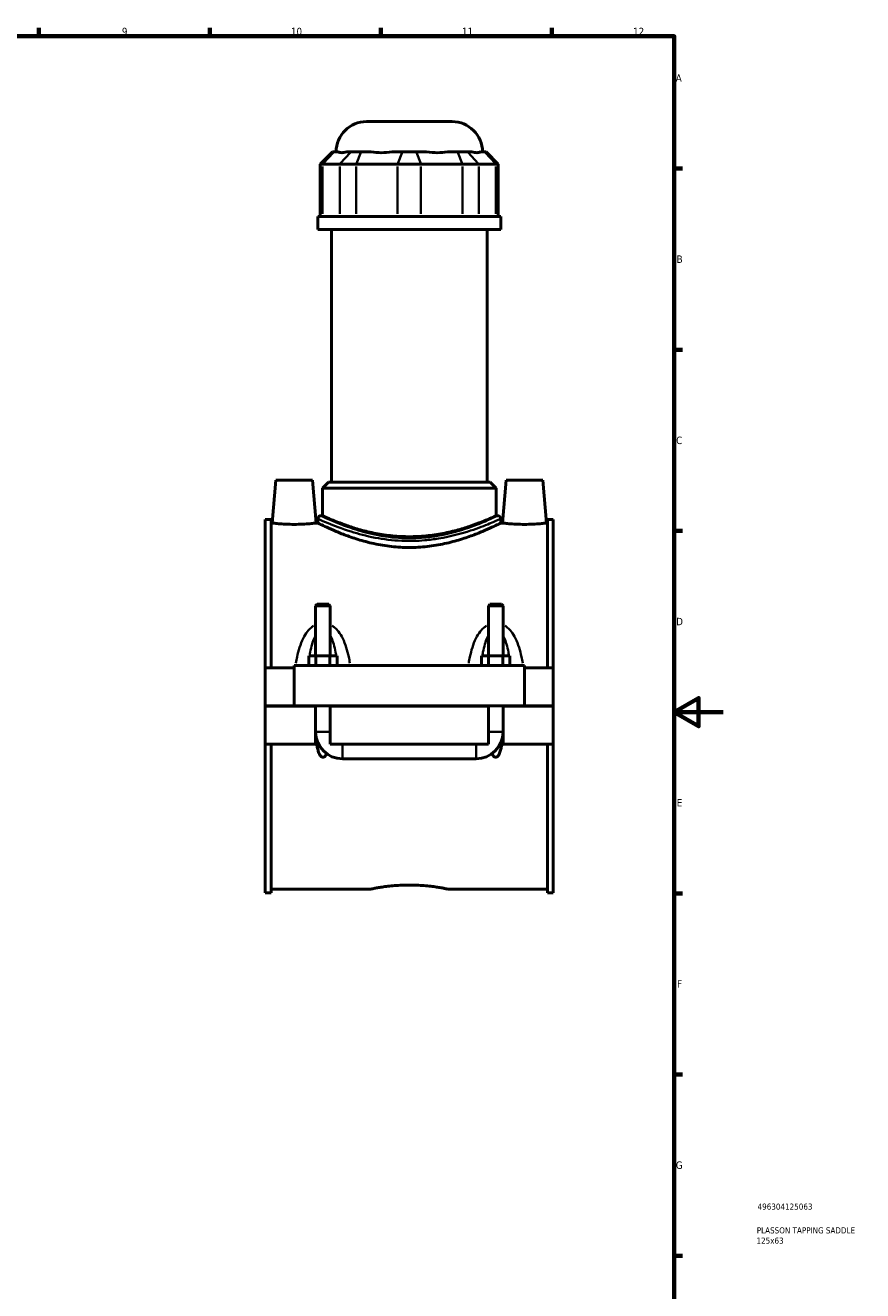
# Model space of a CAD drawing. Header units: millimetres. Extents: x 0 to 898, y -421 to 1004.
# Tile 6 of 7: x 555 to 898, y 60 to 578. Entities that reach past the tile are written whole.
import ezdxf

# ---------------------------------------------------------------- set-up
doc = ezdxf.new("R2010")
doc.units = ezdxf.units.MM
for name, color, linetype, lineweight in [('Border (ANSI)', 7, 'Continuous', 70), ('Title (ISO)', 7, 'Continuous', 50), ('Visible (ANSI)', 7, 'Continuous', 50), ('Visible Narrow (ANSI)', 7, 'Continuous', 35)]:
    doc.layers.add(name, color=color, linetype=linetype, lineweight=lineweight)
doc.styles.add('Note Text (ANSI)', font='tahoma.ttf')
doc.styles.add('Note Text (ISO)', font='tahoma.ttf')

# ---------------------------------------------------------------- blocks, each defined once
blk = doc.blocks.new('Borders Default Border')
at = {"layer": 'Border (ANSI)'}
for p, q in [((560.67, 574), (560.67, 577.45)), ((630.75, 574), (630.75, 577.45)), ((700.83, 574), (700.83, 577.45)), ((770.92, 574), (770.92, 577.45)), ((821, 519.75), (824.45, 519.75)), ((821, 445.5), (824.45, 445.5)), ((821, 371.25), (824.45, 371.25)), ((821, 222.75), (824.45, 222.75)), ((821, 148.5), (824.45, 148.5)), ((821, 74.25), (824.45, 74.25))]:
    blk.add_line(p, q, dxfattribs=at)
at = {"layer": 'Border (ANSI)', "flags": 128}
for points in [[(20, 20), (20, 574), (821, 574), (821, 20), (20, 20)], [(841, 297), (821, 297), (831, 302.77), (831, 291.23), (821, 297)]]:
    blk.add_lwpolyline(points, dxfattribs=at)
at = {"layer": 'Border (ANSI)', "color": 230, "true_color": 0xff0080, "attachment_point": 7, "style": 'Note Text (ANSI)'}
for s, insert, char_height in [('9', (594.7, 574.34), 3.05), ('10', (663.96, 574.34), 3.048), ('11', (734.04, 574.4), 3.048), ('12', (804.13, 574.4), 3.048), ('A', (821.63, 555.35), 3.05), ('B', (821.99, 481.1), 3.05), ('C', (821.8, 406.8), 3.05), ('D', (821.81, 332.6), 3.05), ('E', (822.05, 258.35), 3.05), ('F', (822.14, 184.1), 3.05), ('G', (821.66, 109.79), 3.05)]:
    blk.add_mtext(s, dxfattribs=dict(at, insert=insert, char_height=char_height))
blk = doc.blocks.new('Title Blocks ISO')
at = {"layer": 'Title (ISO)', "color": 232, "true_color": 0xca0064, "style": 'Note Text (ISO)'}
for tag, p in [('PART_NUMBER_001', (34.16, 73.13)), ('DESCRIPTION_001', (33.84, 63.4)), ('DESCRIPTION_002', (33.71, 59.18))]:
    blk.add_attdef(tag, p, '', height=2.5, dxfattribs=at)

msp = doc.modelspace()

# ---------------------------------------------------------------- linework, layer by layer
at = {"layer": 'Visible (ANSI)'}
for p, q in [((694.963, 539.007), (729.964, 539.007)), ((680.994, 526.617), (675.994, 521.617)), ((680.994, 526.617), (681.565, 526.617)), ((683.315, 526.617), (681.565, 526.617)), ((688.585, 526.617), (686.835, 526.617)), ((688.585, 526.617), (692.644, 526.617)), ((696.871, 526.617), (692.644, 526.617)), ((709.594, 526.617), (705.367, 526.617)), ((709.594, 526.617), (715.334, 526.617)), ((719.56, 526.617), (715.334, 526.617)), ((732.283, 526.617), (728.057, 526.617)), ((732.283, 526.617), (736.342, 526.617)), ((738.093, 526.617), (736.342, 526.617)), ((743.363, 526.617), (741.612, 526.617)), ((743.363, 526.617), (743.934, 526.617)), ((743.934, 526.617), (748.934, 521.617)), ((676.945, 521.617), (675.994, 521.617)), ((675.994, 521.617), (675.994, 500.067)), ((676.945, 521.617), (683.966, 521.617)), ((690.731, 521.617), (683.966, 521.617)), ((690.731, 521.617), (707.68, 521.617)), ((717.247, 521.617), (707.68, 521.617)), ((717.247, 521.617), (734.197, 521.617)), ((740.962, 521.617), (734.197, 521.617)), ((740.962, 521.617), (747.982, 521.617)), ((748.934, 521.617), (747.982, 521.617)), ((748.934, 521.617), (748.934, 500.067)), ((749.964, 500.067), (674.964, 500.067)), ((674.964, 494.757), (674.964, 500.067)), ((749.964, 494.757), (749.964, 500.067)), ((749.964, 494.757), (674.964, 494.757)), ((680.589, 391.257), (680.589, 494.757)), ((744.339, 391.257), (744.339, 494.757)), ((657.764, 392.007), (656.233, 374.507)), ((657.764, 392.007), (672.764, 392.007)), ((672.764, 392.007), (674.295, 374.507)), ((679.339, 391.257), (676.839, 388.757)), ((679.339, 391.257), (745.589, 391.257)), ((745.589, 391.257), (748.089, 388.757)), ((752.164, 392.007), (750.633, 374.507)), ((767.164, 392.007), (752.164, 392.007)), ((767.164, 392.007), (768.695, 374.507)), ((748.089, 388.757), (676.839, 388.757)), ((676.839, 377.507), (676.839, 388.757)), ((748.089, 377.507), (748.089, 388.757)), ((653.464, 315.132), (653.464, 376.007)), ((655.824, 376.007), (653.464, 376.007)), ((655.824, 376.007), (655.824, 315.132)), ((655.824, 374.507), (656.233, 374.507)), ((674.295, 374.507), (674.964, 374.507)), ((674.964, 376.257), (674.964, 374.507)), ((676.839, 377.507), (676.214, 377.507)), ((748.714, 377.507), (748.089, 377.507)), ((749.964, 376.257), (749.964, 374.507)), ((749.964, 374.507), (750.633, 374.507)), ((768.695, 374.507), (769.104, 374.507)), ((769.104, 376.007), (769.104, 315.132)), ((771.464, 376.007), (769.104, 376.007)), ((771.464, 315.132), (771.464, 376.007)), ((674.664, 341.224), (674.064, 340.624)), ((674.064, 340.624), (680.064, 340.624)), ((674.064, 340.624), (674.064, 320.132)), ((679.464, 341.224), (674.664, 341.224)), ((679.464, 341.224), (680.064, 340.624)), ((680.064, 340.624), (680.064, 320.132)), ((745.464, 341.224), (744.864, 340.624)), ((744.864, 340.624), (750.864, 340.624)), ((744.864, 320.132), (744.864, 340.624)), ((750.264, 341.224), (745.464, 341.224)), ((750.264, 341.224), (750.864, 340.624)), ((750.864, 320.132), (750.864, 340.624)), ((674.177, 320.132), (671.29, 320.132)), ((671.29, 316.132), (671.29, 320.132)), ((679.95, 320.132), (674.177, 320.132)), ((674.177, 316.132), (674.177, 320.132)), ((682.837, 320.132), (679.95, 320.132)), ((679.95, 316.132), (679.95, 320.132)), ((682.837, 316.132), (682.837, 320.132)), ((742.09, 316.132), (742.09, 320.132)), ((744.977, 320.132), (742.09, 320.132)), ((750.75, 320.132), (744.977, 320.132)), ((744.977, 316.132), (744.977, 320.132)), ((753.637, 320.132), (750.75, 320.132)), ((750.75, 316.132), (750.75, 320.132)), ((753.637, 316.132), (753.637, 320.132)), ((653.464, 315.132), (665.264, 315.132)), ((653.464, 299.557), (653.464, 315.132)), ((665.264, 316.132), (665.264, 299.557)), ((665.264, 316.132), (759.664, 316.132)), ((759.664, 299.557), (759.664, 316.132)), ((759.664, 315.132), (771.464, 315.132)), ((771.464, 315.132), (771.464, 299.557)), ((653.464, 299.557), (665.264, 299.557)), ((653.464, 283.882), (653.464, 299.457)), ((674.064, 299.457), (653.464, 299.457)), ((665.264, 299.557), (759.664, 299.557)), ((674.064, 299.557), (674.064, 299.457)), ((674.064, 283.882), (674.064, 299.457)), ((680.064, 299.557), (680.064, 299.457)), ((680.064, 299.457), (680.064, 283.882)), ((744.864, 299.457), (680.064, 299.457)), ((744.864, 299.457), (744.864, 299.557)), ((744.864, 283.882), (744.864, 299.457)), ((750.864, 299.457), (750.864, 299.557)), ((750.864, 299.457), (750.864, 283.882)), ((771.464, 299.457), (750.864, 299.457)), ((759.664, 299.557), (771.464, 299.557)), ((771.464, 299.457), (771.464, 283.882)), ((653.464, 223.007), (653.464, 283.882)), ((653.464, 283.882), (674.064, 283.882)), ((655.824, 283.882), (655.824, 223.007)), ((674.54, 283.882), (674.064, 283.882)), ((674.54, 283.882), (674.555, 283.882)), ((675.266, 283.882), (674.555, 283.882)), ((680.064, 283.882), (744.864, 283.882)), ((750.372, 283.882), (749.662, 283.882)), ((750.372, 283.882), (750.388, 283.882)), ((750.864, 283.882), (750.388, 283.882)), ((750.864, 283.882), (771.464, 283.882)), ((769.104, 283.882), (769.104, 223.007)), ((771.464, 223.007), (771.464, 283.882)), ((685.064, 277.882), (739.864, 277.882)), ((655.824, 223.007), (653.464, 223.007)), ((655.824, 224.507), (696.784, 224.507)), ((728.144, 224.507), (769.104, 224.507)), ((771.464, 223.007), (769.104, 223.007))]:
    msp.add_line(p, q, dxfattribs=at)
for centre, radius, start, end in [((694.963, 526.507), 12.5, 90, 179.49579), ((729.964, 526.507), 12.5, 0.50421, 90), ((676.214, 376.257), 1.25, 90, 180), ((748.714, 376.257), 1.25, 0, 90), ((685.064, 288.882), 11, 180, 270), ((739.864, 288.882), 11, 270, 0)]:
    msp.add_arc(centre, radius, start, end, dxfattribs=at)
for points, knots in [([(683.315, 526.617), (683.684, 526.375), (684.19, 526.265), (684.749, 526.265), (685.308, 526.265), (686.018, 526.375), (686.835, 526.617)], [-0.43798833, -0.43798833, -0.43798833, -0.43798833, 0, 0, 0, 0.43798833, 0.43798833, 0.43798833, 0.43798833]), ([(696.871, 526.617), (698.209, 526.375), (699.635, 526.265), (700.984, 526.265), (702.333, 526.265), (703.844, 526.375), (705.367, 526.617)], [-0.43798833, -0.43798833, -0.43798833, -0.43798833, 0, 0, 0, 0.43798833, 0.43798833, 0.43798833, 0.43798833]), ([(719.56, 526.617), (721.084, 526.375), (722.595, 526.265), (723.944, 526.265), (725.292, 526.265), (726.719, 526.375), (728.057, 526.617)], [-0.43798833, -0.43798833, -0.43798833, -0.43798833, 0, 0, 0, 0.43798833, 0.43798833, 0.43798833, 0.43798833]), ([(738.093, 526.617), (738.909, 526.375), (739.62, 526.265), (740.178, 526.265), (740.737, 526.265), (741.243, 526.375), (741.612, 526.617)], [-0.43798833, -0.43798833, -0.43798833, -0.43798833, 0, 0, 0, 0.43798833, 0.43798833, 0.43798833, 0.43798833]), ([(674.295, 374.507), (674.295, 374.507), (674.069, 374.479), (673.151, 374.376), (672.459, 374.302), (670.86, 374.164), (669.844, 374.09), (667.616, 373.985), (666.403, 373.956), (664.125, 373.956), (662.912, 373.985), (660.683, 374.09), (659.668, 374.164), (658.068, 374.302), (657.376, 374.376), (656.458, 374.479), (656.233, 374.507), (656.233, 374.507)], [1.3658311, 1.3658311, 1.3658311, 1.3658311, 1.707078, 1.707078, 2.0483248, 2.0483248, 2.3899935, 2.3899935, 2.7316622, 2.7316622, 3.0733309, 3.0733309, 3.4149996, 3.4149996, 3.7562465, 3.7562465, 4.0974934, 4.0974934, 4.0974934, 4.0974934]), ([(749.964, 374.507), (749.964, 374.507), (749.73, 374.389), (748.76, 373.911), (748.024, 373.552), (746.096, 372.645), (744.903, 372.099), (742.165, 370.917), (740.619, 370.283), (737.337, 369.042), (735.481, 368.39), (731.429, 367.144), (729.235, 366.552), (724.632, 365.551), (722.221, 365.143), (717.339, 364.597), (714.869, 364.459), (710.058, 364.459), (707.588, 364.597), (702.707, 365.143), (700.295, 365.551), (695.693, 366.552), (693.498, 367.144), (689.447, 368.39), (687.591, 369.042), (684.308, 370.283), (682.763, 370.917), (680.024, 372.099), (678.831, 372.645), (676.904, 373.552), (676.168, 373.911), (675.198, 374.389), (674.964, 374.507), (674.964, 374.507)], [5.7658583, 5.7658583, 5.7658583, 5.7658583, 6.4856069, 6.4856069, 7.2053554, 7.2053554, 7.925104, 7.925104, 8.6448526, 8.6448526, 9.3665686, 9.3665686, 10.0882846, 10.0882846, 10.8100006, 10.8100006, 11.5317166, 11.5317166, 12.2534326, 12.2534326, 12.9751486, 12.9751486, 13.6968646, 13.6968646, 14.4185806, 14.4185806, 15.1383291, 15.1383291, 15.8580777, 15.8580777, 16.5778263, 16.5778263, 17.2975748, 17.2975748, 17.2975748, 17.2975748]), ([(748.089, 377.507), (748.089, 377.507), (747.868, 377.406), (746.95, 376.993), (746.253, 376.682), (744.424, 375.899), (743.291, 375.427), (740.687, 374.407), (739.216, 373.86), (736.09, 372.794), (734.323, 372.235), (730.467, 371.17), (728.378, 370.666), (724.002, 369.817), (721.711, 369.472), (717.08, 369.012), (714.74, 368.897), (710.188, 368.897), (707.848, 369.012), (703.216, 369.472), (700.925, 369.817), (696.55, 370.666), (694.461, 371.17), (690.605, 372.235), (688.837, 372.794), (685.712, 373.86), (684.24, 374.407), (681.636, 375.427), (680.503, 375.899), (678.675, 376.682), (677.978, 376.993), (677.06, 377.406), (676.839, 377.507), (676.839, 377.507)], [5.4571426, 5.4571426, 5.4571426, 5.4571426, 6.1386669, 6.1386669, 6.8201911, 6.8201911, 7.5017154, 7.5017154, 8.1832396, 8.1832396, 8.866001, 8.866001, 9.5487625, 9.5487625, 10.2315239, 10.2315239, 10.9142853, 10.9142853, 11.5970467, 11.5970467, 12.2798081, 12.2798081, 12.9625695, 12.9625695, 13.6453309, 13.6453309, 14.3268552, 14.3268552, 15.0083794, 15.0083794, 15.6899037, 15.6899037, 16.3714279, 16.3714279, 16.3714279, 16.3714279]), ([(768.695, 374.507), (768.695, 374.507), (768.469, 374.479), (767.551, 374.376), (766.859, 374.302), (765.26, 374.164), (764.244, 374.09), (762.016, 373.985), (760.803, 373.956), (759.664, 373.956), (758.525, 373.956), (757.312, 373.985), (755.083, 374.09), (754.068, 374.164), (752.468, 374.302), (751.776, 374.376), (750.858, 374.479), (750.633, 374.507), (750.633, 374.507)], [4.0974934, 4.0974934, 4.0974934, 4.0974934, 4.4387402, 4.4387402, 4.7799871, 4.7799871, 5.1216558, 5.1216558, 5.4633245, 5.4633245, 5.4633245, 5.8049932, 5.8049932, 6.1466619, 6.1466619, 6.4879087, 6.4879087, 6.8291556, 6.8291556, 6.8291556, 6.8291556]), ([(678.588, 279.99), (678.558, 279.925), (678.527, 279.86), (678.305, 279.418), (678.033, 278.989), (677.603, 278.671), (677.502, 278.611), (677.287, 278.529), (677.172, 278.507), (676.956, 278.507), (676.841, 278.529), (676.625, 278.611), (676.524, 278.671), (676.094, 278.989), (675.823, 279.418), (675.381, 280.297), (675.202, 280.827), (674.902, 281.918), (674.783, 282.48), (674.637, 283.328), (674.594, 283.604), (674.555, 283.882)], [1.36715814, 1.36715814, 1.36715814, 1.36715814, 1.38954137, 1.38954137, 1.51986951, 1.51986951, 1.55232167, 1.55232167, 1.58477384, 1.58477384, 1.617226, 1.617226, 1.64967817, 1.64967817, 1.7800063, 1.7800063, 1.95369898, 1.95369898, 2.12739165, 2.12739165, 2.21000929, 2.21000929, 2.21000929, 2.21000929]), ([(750.372, 283.882), (750.333, 283.604), (750.29, 283.328), (750.144, 282.48), (750.026, 281.918), (749.725, 280.827), (749.547, 280.297), (749.105, 279.418), (748.833, 278.989), (748.403, 278.671), (748.302, 278.611), (748.087, 278.529), (747.972, 278.507), (747.756, 278.507), (747.641, 278.529), (747.425, 278.611), (747.324, 278.671), (746.894, 278.989), (746.623, 279.418), (746.401, 279.86), (746.369, 279.925), (746.339, 279.99)], [0.95953839, 0.95953839, 0.95953839, 0.95953839, 1.04215603, 1.04215603, 1.2158487, 1.2158487, 1.38954137, 1.38954137, 1.51986951, 1.51986951, 1.55232167, 1.55232167, 1.58477384, 1.58477384, 1.617226, 1.617226, 1.64967817, 1.64967817, 1.7800063, 1.7800063, 1.80238953, 1.80238953, 1.80238953, 1.80238953]), ([(696.784, 224.507), (696.784, 224.507), (696.879, 224.527), (697.277, 224.609), (697.58, 224.671), (698.381, 224.826), (698.879, 224.92), (700.03, 225.12), (700.682, 225.228), (702.071, 225.435), (702.855, 225.543), (704.565, 225.746), (705.49, 225.84), (707.421, 225.998), (708.428, 226.061), (710.456, 226.144), (711.476, 226.165), (713.451, 226.165), (714.472, 226.144), (716.499, 226.061), (717.507, 225.998), (719.438, 225.84), (720.362, 225.746), (722.072, 225.543), (722.857, 225.435), (724.246, 225.228), (724.898, 225.12), (726.048, 224.92), (726.546, 224.826), (727.347, 224.671), (727.651, 224.609), (728.049, 224.527), (728.144, 224.507), (728.144, 224.507)], [2.3701179, 2.3701179, 2.3701179, 2.3701179, 2.6663727, 2.6663727, 2.9626275, 2.9626275, 3.2588823, 3.2588823, 3.5551371, 3.5551371, 3.8514117, 3.8514117, 4.1476864, 4.1476864, 4.4439611, 4.4439611, 4.7402358, 4.7402358, 5.0365105, 5.0365105, 5.3327852, 5.3327852, 5.6290598, 5.6290598, 5.9253345, 5.9253345, 6.2215893, 6.2215893, 6.5178441, 6.5178441, 6.8140989, 6.8140989, 7.1103537, 7.1103537, 7.1103537, 7.1103537])]:
    msp.add_open_spline(points, degree=3, knots=knots, dxfattribs=at)
at = {"layer": 'Visible Narrow (ANSI)'}
for p, q in [((681.334, 526.367), (677.176, 521.867)), ((684.197, 521.867), (688.354, 526.367)), ((692.549, 526.367), (690.826, 521.867)), ((709.498, 526.367), (707.776, 521.867)), ((715.43, 526.367), (717.152, 521.867)), ((732.379, 526.367), (734.101, 521.867)), ((736.573, 526.367), (740.731, 521.867)), ((743.594, 526.367), (747.751, 521.867)), ((676.945, 501.145), (676.945, 520.54)), ((683.966, 520.54), (683.966, 501.145)), ((690.731, 501.145), (690.731, 520.54)), ((707.68, 520.54), (707.68, 501.145)), ((717.247, 501.145), (717.247, 520.54)), ((734.197, 520.54), (734.197, 501.145)), ((740.962, 501.145), (740.962, 520.54)), ((747.982, 520.54), (747.982, 501.145)), ((674.101, 288.882), (680.027, 288.882)), ((750.827, 288.882), (744.901, 288.882)), ((685.064, 277.919), (685.064, 283.845)), ((739.864, 277.919), (739.864, 283.845))]:
    msp.add_line(p, q, dxfattribs=at)
for points, knots in [([(675.439, 376.041), (675.494, 376.017), (675.553, 375.99), (676.308, 375.65), (677.543, 375.097), (681.575, 373.426), (684.775, 372.175), (691.566, 370.057), (694.899, 369.172), (701.927, 367.842), (705.6, 367.386), (712.49, 367.089), (715.681, 367.163), (720.725, 367.601), (722.629, 367.845), (729.364, 368.946), (733.83, 370.157), (740.708, 372.404), (743.349, 373.431), (747.398, 375.097), (748.807, 375.733), (749.488, 376.041)], [-28.2040152, -28.2040152, -28.2040152, -28.2040152, -28.1042817, -28.1042817, -27.0265392, -27.0265392, -25.546313, -25.546313, -24.4090447, -24.4090447, -23.3247003, -23.3247003, -22.4114881, -22.4114881, -21.841837, -21.841837, -20.3332822, -20.3332822, -19.0844645, -19.0844645, -17.8433429, -17.8433429, -17.8433429, -17.8433429]), ([(748.254, 377.288), (747.596, 376.974), (746.234, 376.328), (742.32, 374.635), (739.766, 373.591), (733.118, 371.308), (728.801, 370.077), (722.291, 368.958), (720.45, 368.71), (715.574, 368.264), (712.489, 368.189), (705.829, 368.491), (702.278, 368.955), (695.485, 370.307), (692.263, 371.206), (685.698, 373.358), (682.604, 374.63), (678.707, 376.328), (677.513, 376.89), (676.783, 377.236), (676.726, 377.263), (676.673, 377.288)], [17.8433429, 17.8433429, 17.8433429, 17.8433429, 19.0844645, 19.0844645, 20.3332822, 20.3332822, 21.841837, 21.841837, 22.4114881, 22.4114881, 23.3247003, 23.3247003, 24.4090447, 24.4090447, 25.546313, 25.546313, 27.0265392, 27.0265392, 28.1042817, 28.1042817, 28.2040152, 28.2040152, 28.2040152, 28.2040152]), ([(673.248, 332.39), (672.875, 332.148), (672.52, 331.878), (671.648, 331.115), (671.161, 330.587), (670.038, 329.157), (669.462, 328.204), (668.381, 326.041), (667.904, 324.814), (667.094, 322.285), (666.761, 320.983), (666.303, 318.821), (666.146, 317.975), (666.006, 317.122)], [-2.394763, -2.394763, -2.394763, -2.394763, -2.2606351, -2.2606351, -2.04497, -2.04497, -1.7137861, -1.7137861, -1.3276066, -1.3276066, -0.9400908, -0.9400908, -0.6952544, -0.6952544, -0.6952544, -0.6952544]), ([(688.121, 317.122), (687.982, 317.975), (687.825, 318.821), (687.366, 320.983), (687.034, 322.285), (686.223, 324.814), (685.746, 326.041), (684.666, 328.204), (684.09, 329.157), (682.967, 330.587), (682.48, 331.115), (681.607, 331.878), (681.253, 332.148), (680.88, 332.39)], [-4.9066036, -4.9066036, -4.9066036, -4.9066036, -4.6617672, -4.6617672, -4.2742514, -4.2742514, -3.8880719, -3.8880719, -3.556888, -3.556888, -3.3412229, -3.3412229, -3.2070951, -3.2070951, -3.2070951, -3.2070951]), ([(744.048, 332.39), (743.675, 332.148), (743.32, 331.878), (742.448, 331.115), (741.961, 330.587), (740.838, 329.157), (740.262, 328.204), (739.181, 326.041), (738.704, 324.814), (737.894, 322.285), (737.561, 320.983), (737.103, 318.821), (736.946, 317.975), (736.806, 317.122)], [-2.394763, -2.394763, -2.394763, -2.394763, -2.2606351, -2.2606351, -2.0449701, -2.0449701, -1.7137862, -1.7137862, -1.3276067, -1.3276067, -0.9400906, -0.9400906, -0.6952544, -0.6952544, -0.6952544, -0.6952544]), ([(758.921, 317.122), (758.782, 317.975), (758.625, 318.821), (758.166, 320.983), (757.834, 322.285), (757.023, 324.814), (756.546, 326.041), (755.466, 328.204), (754.89, 329.157), (753.767, 330.587), (753.28, 331.115), (752.407, 331.878), (752.053, 332.148), (751.68, 332.39)], [-4.9066036, -4.9066036, -4.9066036, -4.9066036, -4.6617674, -4.6617674, -4.2742513, -4.2742513, -3.8880718, -3.8880718, -3.556888, -3.556888, -3.3412229, -3.3412229, -3.2070951, -3.2070951, -3.2070951, -3.2070951]), ([(671.675, 320.591), (671.729, 320.912), (671.787, 321.231), (672.068, 322.705), (672.328, 323.83), (672.917, 325.813), (673.231, 326.686), (673.691, 327.67), (673.783, 327.855), (673.878, 328.035)], [1.22194534, 1.22194534, 1.22194534, 1.22194534, 1.3276066, 1.3276066, 1.71378614, 1.71378614, 2.04497002, 2.04497002, 2.12419178, 2.12419178, 2.12419178, 2.12419178]), ([(680.249, 328.035), (680.344, 327.855), (680.436, 327.67), (680.896, 326.686), (681.21, 325.813), (681.8, 323.83), (682.06, 322.705), (682.341, 321.231), (682.398, 320.912), (682.453, 320.591)], [3.47766625, 3.47766625, 3.47766625, 3.47766625, 3.55688801, 3.55688801, 3.8880719, 3.8880719, 4.27425143, 4.27425143, 4.3799127, 4.3799127, 4.3799127, 4.3799127]), ([(742.475, 320.591), (742.529, 320.912), (742.587, 321.231), (742.868, 322.705), (743.128, 323.83), (743.717, 325.813), (744.031, 326.686), (744.491, 327.67), (744.583, 327.855), (744.678, 328.035)], [1.22194534, 1.22194534, 1.22194534, 1.22194534, 1.3276067, 1.3276067, 1.71378621, 1.71378621, 2.04497007, 2.04497007, 2.12419178, 2.12419178, 2.12419178, 2.12419178]), ([(751.049, 328.035), (751.144, 327.855), (751.236, 327.67), (751.696, 326.686), (752.01, 325.813), (752.6, 323.83), (752.86, 322.705), (753.141, 321.231), (753.198, 320.912), (753.253, 320.591)], [3.47766625, 3.47766625, 3.47766625, 3.47766625, 3.55688796, 3.55688796, 3.88807182, 3.88807182, 4.27425133, 4.27425133, 4.3799127, 4.3799127, 4.3799127, 4.3799127])]:
    msp.add_open_spline(points, degree=3, knots=knots, dxfattribs=at)
for points in [[(671.09, 316.225), (671.148, 316.781), (671.21, 317.334), (671.279, 317.882)], [(682.849, 317.882), (682.917, 317.334), (682.98, 316.781), (683.038, 316.225)], [(741.89, 316.225), (741.948, 316.781), (742.01, 317.334), (742.079, 317.882)], [(753.649, 317.882), (753.717, 317.334), (753.78, 316.781), (753.838, 316.225)]]:
    msp.add_open_spline(points, degree=3, dxfattribs=at)

# ---------------------------------------------------------------- block references
msp.add_blockref('Borders Default Border', (0, 0))
msp.add_blockref('Title Blocks ISO', (821, 20)).add_auto_attribs({'PART_NUMBER_001': '496304125063', 'DESCRIPTION_001': 'PLASSON TAPPING SADDLE', 'DESCRIPTION_002': '125x63'})

doc.saveas('drawing.dxf')
